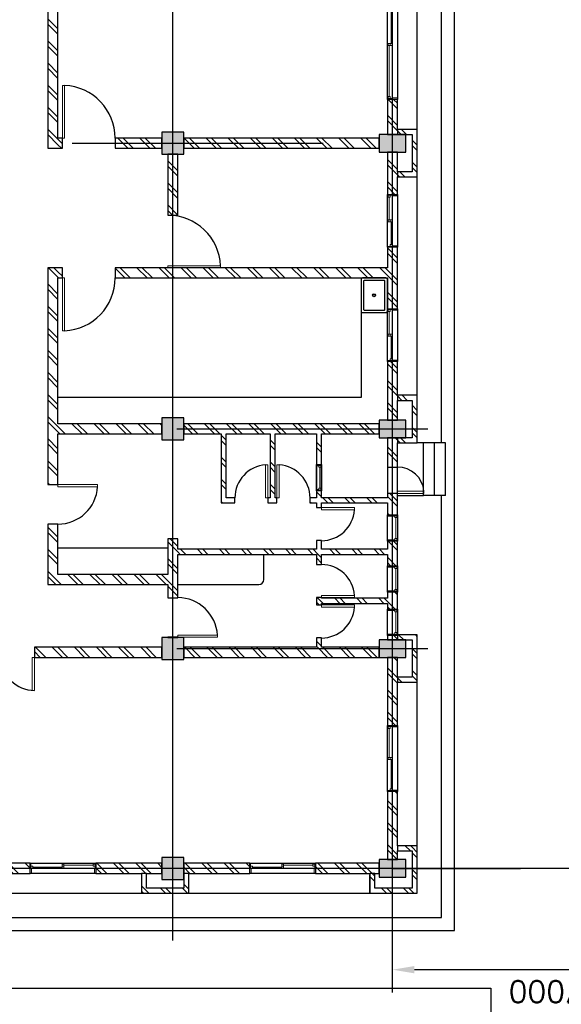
# Model space of a CAD drawing. Header units: inches. Extents: x 0 to 1544102, y 0 to 23144100.
# Tile 178 of 184: x 1179959 to 1192287, y 688229 to 710635. Entities that reach past the tile are written whole.
import ezdxf

# ---------------------------------------------------------------- set-up
doc = ezdxf.new("R2010")
doc.units = ezdxf.units.IN
doc.header["$LTSCALE"] = 1800
doc.header["$MEASUREMENT"] = 0
doc.linetypes.add('Grid Line', pattern=[22.225, 12.7, -3.175, 3.175, -3.175])
doc.linetypes.add('Overhead', pattern=[3.96875, 2.38125, -1.5875])
doc.layers.get('0').update_dxf_attribs({"color": 253})
doc.layers.add('1', color=7, linetype='Continuous')
doc.layers.add('Road Sides', color=11, linetype='Continuous')
doc.styles.add('ROMANS', font='romans.shx')
doc.dimstyles.new('SSS', dxfattribs={"dimscale": 100, "dimtxt": 2.5, "dimasz": 3, "dimexe": 0.5, "dimexo": 0.5, "dimgap": 1, "dimtad": 1, "dimdec": 0, "dimdsep": 46, "dimtxsty": 'ROMANS', "dimcen": 4, "dimdle": 1.5, "dimclrd": 1, "dimclre": 1, "dimclrt": 3, "dimadec": 0, "dimazin": 0, "dimtfac": 0.2, "dimtdec": 0, "dimtix": 1, "dimtmove": 0, "dimatfit": 3, "dimfxl": 1, "dimtolj": 1, "dimtzin": 0, "dimarcsym": 0})
pattern_1 = [(45, (-45654.37, 31662), (-251.4472, 251.4472), []), (45, (-45654.37, 32043), (-251.4472, 251.4472), [])]

# ---------------------------------------------------------------- blocks, each defined once
blk = doc.blocks.new('*D1318')
at = {"layer": 'Road Sides', "color": 1, "lineweight": -2, "transparency": 16777216}
for p, q in [((-223824, -55250), (-223306, -55250)), ((-223306, -61750), (-223306, -55750)), ((-223824, -62250), (-223306, -62250))]:
    blk.add_line(p, q, dxfattribs=at)
at = {"layer": 'Road Sides', "color": 1, "linetype": 'ByBlock', "transparency": 16777216}
for points in [[(-223389, -55750), (-223223, -55750), (-223306, -55250)], [(-223389, -61750), (-223223, -61750), (-223306, -62250)]]:
    blk.add_solid(points, dxfattribs=at)
at = {"layer": 'Road Sides', "color": 3, "linetype": 'ByBlock', "transparency": 16777216, "insert": (-223806, -58750), "char_height": 500, "attachment_point": 5, "rotation": 90, "style": 'ROMANS'}
blk.add_mtext('\\A1;7000', dxfattribs=at)
blk = doc.blocks.new('A$C4C123E30')
blk.add_line((-54000, -45050), (-54000, 90050))
blk = doc.blocks.new('A$C47285893')
for points in [[(56, -41), (56, 676, 0.414214), (21, 711), (-509, 711, 0.414214), (-544, 676), (-544, -41, 0.414214), (-509, -76), (21, -76, 0.414214)], [(0, 0), (0, 635, 0.414214), (-20, 655), (-467, 655, 0.414214), (-488, 635), (-488, 0, 0.414214), (-467, -20), (-20, -20, 0.414214)]]:
    blk.add_lwpolyline(points, format="xyb", close=True)
for radius in [33.3, 25]:
    blk.add_circle((-240, 318), radius)
blk = doc.blocks.new('M_Single-Flush - D4 -  0750 x 2100mm-341539-Level 1')
at = {"lineweight": 18}
for p, q in [((324, 57), (324, 807)), ((375, 807), (324, 807)), ((375, 57), (375, 807)), ((375, 57), (324, 57))]:
    blk.add_line(p, q, dxfattribs=at)
blk.add_arc((375, 57), 752, 93.8903, 180)
blk = doc.blocks.new('M_Single-Flush - D4 -  0750 x 2100mm-342006-Level 1')
at = {"lineweight": 18}
for p, q in [((324, -57), (324, -807)), ((375, -57), (324, -57)), ((375, -57), (375, -807)), ((375, -807), (324, -807))]:
    blk.add_line(p, q, dxfattribs=at)
blk.add_arc((375, -57), 752, 180, 266.1097)
blk = doc.blocks.new('M_Single-Flush - D3 0900 x 2100mm-346850-Level 1')
at = {"lineweight": 18}
for p, q in [((399, 115), (399, 1015)), ((450, 1015), (399, 1015)), ((450, 115), (450, 1015)), ((450, 115), (399, 115))]:
    blk.add_line(p, q, dxfattribs=at)
blk.add_arc((450, 115), 902, 93.2424, 180)
blk = doc.blocks.new('M_Single-Flush - D3 0900 x 2100mm-346452-Level 1')
at = {"lineweight": 18}
for p, q in [((399, -115), (399, -1015)), ((450, -115), (399, -115)), ((450, -115), (450, -1015)), ((450, -1015), (399, -1015))]:
    blk.add_line(p, q, dxfattribs=at)
blk.add_arc((450, -115), 902, 180, 266.7576)
blk = doc.blocks.new('M_Sliding with Trim - W4 1500 x1200mm-668826-Level 1')
at = {"lineweight": 18}
for p, q in [((-750, 115), (-730.95, 115)), ((-730.95, 115), (-730.95, 7.1)), ((-686.5, 51.55), (-730.95, 51.55)), ((-730.95, 7.1), (-718.25, 7.1)), ((-718.25, 7.1), (-686.5, 7.1)), ((-718.25, 7.1), (-718.25, -115)), ((-686.5, 7.1), (-686.5, 51.55)), ((-22.225, 29.325), (-686.5, 29.325)), ((-22.225, 96), (-22.225, 7.1)), ((22.225, 96), (-22.225, 96)), ((22.225, 51.55), (-22.225, 51.55)), ((-22.225, 7.1), (22.225, 7.1)), ((22.225, 7.1), (22.225, 96)), ((22.225, 73.775), (686.5, 73.775)), ((686.5, 96), (686.5, 51.55)), ((730.95, 96), (686.5, 96)), ((686.5, 51.55), (730.95, 51.55)), ((718.25, 7.1), (718.25, -115)), ((730.95, 7.1), (718.25, 7.1)), ((730.95, 115), (730.95, 7.1)), ((750, 115), (730.95, 115)), ((750, -115), (750, 115)), ((-718.25, -115), (-750, -115)), ((718.25, -115), (750, -115))]:
    blk.add_line(p, q, dxfattribs=at)
blk = doc.blocks.new('M_Sliding with Trim - W2 2500 x1200mm-430503-Level 1')
at = {"lineweight": 18}
for p, q in [((-1218.25, 115), (-1250, 115)), ((-1218.25, -7.1), (-1218.25, 115)), ((1218.25, 115), (1250, 115)), ((1218.25, -7.1), (1218.25, 115)), ((1250, 115), (1250, -115)), ((-1250, -115), (-1230.95, -115)), ((-1230.95, -7.1), (-1218.25, -7.1)), ((-1230.95, -115), (-1230.95, -7.1)), ((-1186.5, -51.55), (-1230.95, -51.55)), ((-1218.25, -7.1), (-1186.5, -7.1)), ((-1186.5, -7.1), (-1186.5, -51.55)), ((-22.225, -29.325), (-1186.5, -29.325)), ((-22.225, -7.1), (22.225, -7.1)), ((-22.225, -96), (-22.225, -7.1)), ((22.225, -51.55), (-22.225, -51.55)), ((22.225, -96), (-22.225, -96)), ((22.225, -7.1), (22.225, -96)), ((22.225, -73.775), (1186.5, -73.775)), ((1186.5, -51.55), (1230.95, -51.55)), ((1186.5, -96), (1186.5, -51.55)), ((1230.95, -96), (1186.5, -96)), ((1230.95, -7.1), (1218.25, -7.1)), ((1230.95, -115), (1230.95, -7.1)), ((1250, -115), (1230.95, -115))]:
    blk.add_line(p, q, dxfattribs=at)
blk = doc.blocks.new('M_Transom - V1 600 X 600-622764-Level 1')
at = {"lineweight": 18}
for p, q in [((-338.1, 115), (-319.05, 115)), ((-319.05, 51.55), (-319.05, 115)), ((-319.05, 96), (-319.05, 51.55)), ((-319.05, 96), (-274.6, 96)), ((-319.05, 51.55), (-274.6, 51.55)), ((-319.05, 51.55), (-306.35, 51.55)), ((-306.35, -115), (-306.35, 51.55)), ((-274.6, 96), (-274.6, 51.55)), ((-274.6, 73.775), (198.4, 73.775)), ((198.4, 96), (198.4, 51.55)), ((242.85, 96), (198.4, 96)), ((242.85, 51.55), (198.4, 51.55)), ((230.15, 51.55), (242.85, 51.55)), ((230.15, 51.55), (230.15, -115)), ((242.85, 51.55), (242.85, 115)), ((261.9, 115), (242.85, 115)), ((242.85, 96), (242.85, 51.55)), ((-306.35, -115), (-338.1, -115)), ((230.15, -115), (261.9, -115))]:
    blk.add_line(p, q, dxfattribs=at)
blk = doc.blocks.new('M_Single-Flush - 600 x 2100mm-623864-Level 1')
at = {"lineweight": 18}
for p, q in [((249, 115), (249, 715)), ((300, 715), (249, 715)), ((300, 115), (300, 715)), ((300, 115), (249, 115))]:
    blk.add_line(p, q, dxfattribs=at)
blk.add_arc((300, 115), 602, 94.8623, 180)
blk = doc.blocks.new('M_Double-Flush - D6 1500 x 2100mm-687799-Level 1')
at = {"lineweight": 18}
for p, q in [((-750, 865), (-699, 865)), ((-750, 115), (-750, 865)), ((-699, 115), (-699, 865)), ((699, 115), (699, 863)), ((750, 115), (750, 865)), ((-750, 115), (-699, 115)), ((750, 115), (699, 115))]:
    blk.add_line(p, q, dxfattribs=at)
for centre, start, end in [((-750, 115), 0, 90), ((750, 115), 90, 180)]:
    blk.add_arc(centre, 750, start, end)
blk = doc.blocks.new('M_Single-Flush - D5 1200 x 2100mm-680661-Level 1')
at = {"lineweight": 18}
for p, q in [((549, -115), (549, -1316)), ((600, -115), (549, -115)), ((600, -115), (600, -1316)), ((600, -1316), (549, -1316))]:
    blk.add_line(p, q, dxfattribs=at)
blk.add_arc((600, -115), 1202, 180, 267.5676)
blk = doc.blocks.new('M_Single-Flush - D5 1200 x 2100mm-680594-Level 1')
at = {"lineweight": 18}
for p, q in [((549, 115), (549, 1316)), ((600, 1316), (549, 1316)), ((600, 115), (600, 1316)), ((600, 115), (549, 115))]:
    blk.add_line(p, q, dxfattribs=at)
blk.add_arc((600, 115), 1202, 92.4324, 180)
blk = doc.blocks.new('M_Sliding with Trim - W3 1200 x1200mm-430111-Level 1')
at = {"lineweight": 18}
for p, q in [((-600, 115), (-580.95, 115)), ((-580.95, 115), (-580.95, 7.1)), ((-536.5, 51.55), (-580.95, 51.55)), ((-580.95, 7.1), (-568.25, 7.1)), ((-568.25, 7.1), (-536.5, 7.1)), ((-568.25, 7.1), (-568.25, -115)), ((-536.5, 7.1), (-536.5, 51.55)), ((-22.225, 29.325), (-536.5, 29.325)), ((-22.225, 96), (-22.225, 7.1)), ((22.225, 96), (-22.225, 96)), ((22.225, 51.55), (-22.225, 51.55)), ((-22.225, 7.1), (22.225, 7.1)), ((22.225, 7.1), (22.225, 96)), ((22.225, 73.775), (536.5, 73.775)), ((536.5, 96), (536.5, 51.55)), ((580.95, 96), (536.5, 96)), ((536.5, 51.55), (580.95, 51.55)), ((568.25, 7.1), (568.25, -115)), ((580.95, 7.1), (568.25, 7.1)), ((580.95, 115), (580.95, 7.1)), ((600, 115), (580.95, 115)), ((600, -115), (600, 115)), ((-568.25, -115), (-600, -115)), ((568.25, -115), (600, -115))]:
    blk.add_line(p, q, dxfattribs=at)
blk = doc.blocks.new('M_Transom - V1 600 X 600-763113-Level 2')
at = {"lineweight": 18}
for p, q in [((-306.35, 57.5), (-338.1, 57.5)), ((-319.05, 5.95), (-274.6, 5.95)), ((-319.05, -38.5), (-319.05, 5.95)), ((-319.05, 5.95), (-306.35, 5.95)), ((-319.05, 5.95), (-319.05, -57.5)), ((-306.35, 57.5), (-306.35, 5.95)), ((-274.6, -38.5), (-274.6, 5.95)), ((198.4, -38.5), (198.4, 5.95)), ((242.85, 5.95), (198.4, 5.95)), ((230.15, 57.5), (261.9, 57.5)), ((230.15, 5.95), (230.15, 57.5)), ((230.15, 5.95), (242.85, 5.95)), ((242.85, -38.5), (242.85, 5.95)), ((242.85, 5.95), (242.85, -57.5)), ((-338.1, -57.5), (-319.05, -57.5)), ((-319.05, -38.5), (-274.6, -38.5)), ((-274.6, -16.275), (198.4, -16.275)), ((242.85, -38.5), (198.4, -38.5)), ((261.9, -57.5), (242.85, -57.5))]:
    blk.add_line(p, q, dxfattribs=at)
blk = doc.blocks.new('A$C6CC2746C')
at = {"lineweight": 9}
h = blk.add_hatch(dxfattribs=at)
h.set_pattern_fill('FP_1', color=256, style=0, pattern_type=2)
h.set_pattern_definition(pattern_1)
h.paths.add_polyline_path([(-19106, 12004), (-19106, 12454), (-19221, 12454), (-19221, 12004)], flags=0)
h = blk.add_hatch(dxfattribs=at)
h.set_pattern_fill('FP_1', color=256, style=0, pattern_type=2)
h.set_pattern_definition(pattern_1)
h.paths.add_polyline_path([(-18256, 12339), (-18141, 12339), (-18141, 12454), (-19106, 12454), (-19106, 12339)], flags=0)
h = blk.add_hatch(dxfattribs=at)
h.set_pattern_fill('FP_1', color=256, style=0, pattern_type=2)
h.set_pattern_definition(pattern_1)
h.paths.add_polyline_path([(-18141, 12004), (-18141, 12339), (-18256, 12339), (-18256, 12004)], flags=0)
h = blk.add_hatch(dxfattribs=at)
h.set_pattern_fill('FP_1', color=256, style=0, pattern_type=2)
h.set_pattern_definition(pattern_1)
h.paths.add_polyline_path([(-13056, 12004), (-13056, 12454), (-13171, 12454), (-13171, 12004)], flags=0)
h = blk.add_hatch(dxfattribs=at)
h.set_pattern_fill('FP_1', color=256, style=0, pattern_type=2)
h.set_pattern_definition(pattern_1)
h.paths.add_polyline_path([(-12206, 12339), (-12091, 12339), (-12091, 12454), (-13056, 12454), (-13056, 12339), (-12563, 12339)], flags=0)
h = blk.add_hatch(dxfattribs=at)
h.set_pattern_fill('FP_1', color=256, style=0, pattern_type=2)
h.set_pattern_definition(pattern_1)
h.paths.add_polyline_path([(-12091, 12004), (-12091, 12339), (-12206, 12339), (-12206, 12004)], flags=0)
h = blk.add_hatch(dxfattribs=at)
h.set_pattern_fill('FP_1', color=256, style=0, pattern_type=2)
h.set_pattern_definition(pattern_1)
h.paths.add_polyline_path([(-7606, 12004), (-7606, 12454), (-7721, 12454), (-7721, 12004), (-7706, 12004)], flags=0)
h = blk.add_hatch(dxfattribs=at)
h.set_pattern_fill('FP_1', color=256, style=0, pattern_type=2)
h.set_pattern_definition(pattern_1)
h.paths.add_polyline_path([(-6756, 12339), (-6641, 12339), (-6641, 12454), (-7606, 12454), (-7606, 12339), (-7197, 12339)], flags=0)
h = blk.add_hatch(dxfattribs=at)
h.set_pattern_fill('FP_1', color=256, style=0, pattern_type=2)
h.set_pattern_definition(pattern_1)
h.paths.add_polyline_path([(-6641, 12004), (-6641, 12339), (-6756, 12339), (-6756, 12004)], flags=0)
h = blk.add_hatch(dxfattribs=at)
h.set_pattern_fill('FP_1', color=256, style=0, pattern_type=2)
h.set_pattern_definition(pattern_1)
h.paths.add_polyline_path([(-1956, 12339), (-1956, 12454), (-2921, 12454), (-2921, 12339), (-2806, 12339)], flags=0)
h = blk.add_hatch(dxfattribs=at)
h.set_pattern_fill('FP_1', color=256, style=0, pattern_type=2)
h.set_pattern_definition(pattern_1)
h.paths.add_polyline_path([(-2806, 12004), (-2806, 12339), (-2921, 12339), (-2921, 12004)], flags=0)
h = blk.add_hatch(dxfattribs=at)
h.set_pattern_fill('FP_1', color=256, style=0, pattern_type=2)
h.set_pattern_definition(pattern_1)
h.paths.add_polyline_path([(-1841, 11374), (-1841, 12454), (-1956, 12454), (-1956, 11374)], flags=0)
for points in [[(-18706, 11589), (-18706, 12189), (-19106, 12189), (-19106, 11589)], [(-12606, 11589), (-12206, 11589), (-12206, 12189), (-12606, 12189)], [(-7206, 11589), (-7206, 12189), (-7606, 12189), (-7606, 11589)], [(-2206, 11589), (-2206, 12189), (-2606, 12189), (-2606, 11589)], [(-19156, 6639), (-18656, 6639), (-18656, 7139), (-19156, 7139)], [(-12156, 6639), (-12156, 7139), (-12656, 7139), (-12656, 6639)], [(-7156, 6639), (-7156, 7139), (-7656, 7139), (-7656, 6639)], [(-2156, 6639), (-2156, 7139), (-2656, 7139), (-2656, 6639)]]:
    blk.add_hatch(color=256).paths.add_polyline_path(points, flags=0)
h = blk.add_hatch(dxfattribs=at)
h.set_pattern_fill('FP_1', color=256, style=0, pattern_type=2)
h.set_pattern_definition(pattern_1)
h.paths.add_polyline_path([(-19106, 11774), (-19106, 12004), (-19906, 12004), (-19906, 11774)], flags=0)
h.paths.add_polyline_path([(-22406, 11774), (-22406, 12004), (-23206, 12004), (-23206, 11774)], flags=0)
h = blk.add_hatch(dxfattribs=at)
h.set_pattern_fill('FP_1', color=256, style=0, pattern_type=2)
h.set_pattern_definition(pattern_1)
h.paths.add_polyline_path([(-12606, 11774), (-12606, 12004), (-13941, 12004), (-13941, 11774), (-13458, 11774)], flags=0)
h.paths.add_polyline_path([(-15246, 11774), (-15141, 11774), (-15141, 12004), (-16541, 12004), (-16541, 11774), (-15841, 11774)], flags=0)
h.paths.add_polyline_path([(-17741, 11774), (-17741, 12004), (-18706, 12004), (-18706, 11774)], flags=0)
h = blk.add_hatch(dxfattribs=at)
h.set_pattern_fill('FP_1', color=256, style=0, pattern_type=2)
h.set_pattern_definition(pattern_1)
h.paths.add_polyline_path([(-7706, 11774), (-7606, 11774), (-7606, 12004), (-7706, 12004)], flags=0)
h.paths.add_polyline_path([(-8551, 11774), (-8306, 11774), (-8306, 12004), (-8692, 12004), (-8692, 11774)], flags=0)
h.paths.add_polyline_path([(-9551, 11774), (-9292, 11774), (-9292, 12004), (-9850, 12004), (-9850, 11774), (-9666, 11774)], flags=0)
h.paths.add_polyline_path([(-10721, 11774), (-10450, 11774), (-10450, 12004), (-10936, 12004), (-10936, 11774), (-10836, 11774)], flags=0)
h.paths.add_polyline_path([(-11536, 11774), (-11536, 12004), (-12206, 12004), (-12206, 11774), (-11669, 11774)], flags=0)
h = blk.add_hatch(dxfattribs=at)
h.set_pattern_fill('FP_1', color=256, style=0, pattern_type=2)
h.set_pattern_definition(pattern_1)
h.paths.add_polyline_path([(-2606, 11774), (-2606, 12004), (-4156, 12004), (-4156, 11774)], flags=0)
h.paths.add_polyline_path([(-5656, 11774), (-5656, 12004), (-7206, 12004), (-7206, 11774), (-6303, 11774)], flags=0)
h = blk.add_hatch(dxfattribs=at)
h.set_pattern_fill('FP_1', color=256, style=0, pattern_type=2)
h.set_pattern_definition(pattern_1)
h.paths.add_polyline_path([(-15841, 4274), (-15841, 4374), (-16071, 4374), (-16071, 4274)], flags=0)
h.paths.add_polyline_path([(-16071, 5574), (-15841, 5574), (-15841, 11774), (-16071, 11774), (-16071, 6774)], flags=0)
h = blk.add_hatch(dxfattribs=at)
h.set_pattern_fill('FP_1', color=256, style=0, pattern_type=2)
h.set_pattern_definition(pattern_1)
h.paths.add_polyline_path([(-10836, 10274), (-10721, 10274), (-10721, 11774), (-10836, 11774), (-10836, 11515)], flags=0)
h = blk.add_hatch(dxfattribs=at)
h.set_pattern_fill('FP_1', color=256, style=0, pattern_type=2)
h.set_pattern_definition(pattern_1)
h.paths.add_polyline_path([(-9551, 7004), (-9551, 11774), (-9666, 11774), (-9666, 7004)], flags=0)
h = blk.add_hatch(dxfattribs=at)
h.set_pattern_fill('FP_1', color=256, style=0, pattern_type=2)
h.set_pattern_definition(pattern_1)
h.paths.add_polyline_path([(-8436, 10274), (-8436, 11774), (-8551, 11774), (-8551, 10274)], flags=0)
h = blk.add_hatch(dxfattribs=at)
h.set_pattern_fill('FP_1', color=256, style=0, pattern_type=2)
h.set_pattern_definition(pattern_1)
h.paths.add_polyline_path([(-19021, 7139), (-18791, 7139), (-18791, 11589), (-19021, 11589), (-19021, 8306)], flags=0)
h = blk.add_hatch(dxfattribs=at)
h.set_pattern_fill('FP_1', color=256, style=0, pattern_type=2)
h.set_pattern_definition(pattern_1)
h.paths.add_polyline_path([(-12291, 7139), (-12291, 11589), (-12521, 11589), (-12521, 7139)], flags=0)
h = blk.add_hatch(dxfattribs=at)
h.set_pattern_fill('FP_1', color=256, style=0, pattern_type=2)
h.set_pattern_definition(pattern_1)
h.paths.add_polyline_path([(-7436, 7139), (-7206, 7139), (-7206, 11589), (-7436, 11589), (-7436, 8306)], flags=0)
h = blk.add_hatch(dxfattribs=at)
h.set_pattern_fill('FP_1', color=256, style=0, pattern_type=2)
h.set_pattern_definition(pattern_1)
h.paths.add_polyline_path([(-2521, 7139), (-2291, 7139), (-2291, 8639), (-2521, 8639), (-2521, 8306)], flags=0)
h.paths.add_polyline_path([(-2291, 10139), (-2291, 11589), (-2521, 11589), (-2521, 10139)], flags=0)
h = blk.add_hatch(dxfattribs=at)
h.set_pattern_fill('FP_1', color=256, style=0, pattern_type=2)
h.set_pattern_definition(pattern_1)
h.paths.add_polyline_path([(-1956, 11374), (-1956, 11489), (-2291, 11489), (-2291, 11374)], flags=0)
h = blk.add_hatch(dxfattribs=at)
h.set_pattern_fill('FP_1', color=256, style=0, pattern_type=2)
h.set_pattern_definition(pattern_1)
h.paths.add_polyline_path([(-10996, 10274), (-10996, 10159), (-10836, 10159), (-10836, 10274)])
h.paths.add_polyline_path([(-11596, 10159), (-11596, 10274), (-12291, 10274), (-12291, 10159)])
h = blk.add_hatch(dxfattribs=at)
h.set_pattern_fill('FP_1', color=256, style=0, pattern_type=2)
h.set_pattern_definition(pattern_1)
h.paths.add_polyline_path([(-10721, 7986), (-10721, 8303), (-10836, 8303), (-10836, 7986)], flags=0)
h.paths.add_polyline_path([(-10721, 9053), (-10721, 9260), (-10836, 9260), (-10836, 9053)], flags=0)
h.paths.add_polyline_path([(-10774, 10010), (-10721, 10010), (-10721, 10274), (-10836, 10274), (-10836, 10010)], flags=0)
h = blk.add_hatch(dxfattribs=at)
h.set_pattern_fill('FP_1', color=256, style=0, pattern_type=2)
h.set_pattern_definition(pattern_1)
h.paths.add_polyline_path([(-9666, 10159), (-9666, 10274), (-9865, 10274), (-9865, 10159)], flags=0)
h.paths.add_polyline_path([(-10721, 10159), (-10615, 10159), (-10615, 10274), (-10721, 10274)], flags=0)
h = blk.add_hatch(dxfattribs=at)
h.set_pattern_fill('FP_1', color=256, style=0, pattern_type=2)
h.set_pattern_definition(pattern_1)
h.paths.add_polyline_path([(-7436, 10159), (-7436, 10274), (-7650, 10274), (-7650, 10159)], flags=0)
h.paths.add_polyline_path([(-8567, 10159), (-8400, 10159), (-8400, 10274), (-8567, 10274)], flags=0)
h.paths.add_polyline_path([(-9317, 10159), (-9317, 10274), (-9551, 10274), (-9551, 10159)], flags=0)
h = blk.add_hatch(dxfattribs=at)
h.set_pattern_fill('FP_1', color=256, style=0, pattern_type=2)
h.set_pattern_definition(pattern_1)
h.paths.add_polyline_path([(-10836, 9101), (-10836, 9216), (-12291, 9216), (-12291, 9101), (-11669, 9101)], flags=0)
h = blk.add_hatch(dxfattribs=at)
h.set_pattern_fill('FP_1', color=256, style=0, pattern_type=2)
h.set_pattern_definition(pattern_1)
h.paths.add_polyline_path([(-10836, 7986), (-10836, 8101), (-12291, 8101), (-12291, 7986), (-11669, 7986)], flags=0)
h = blk.add_hatch(dxfattribs=at)
h.set_pattern_fill('FP_1', color=256, style=0, pattern_type=2)
h.set_pattern_definition(pattern_1)
h.paths.add_polyline_path([(-1956, 7139), (-1841, 7139), (-1841, 7254), (-2291, 7254), (-2291, 7139)], flags=0)
h = blk.add_hatch(dxfattribs=at)
h.set_pattern_fill('FP_1', color=256, style=0, pattern_type=2)
h.set_pattern_definition(pattern_1)
h.paths.add_polyline_path([(-18656, 6774), (-17271, 6774), (-17271, 7004), (-18656, 7004)])
h = blk.add_hatch(dxfattribs=at)
h.set_pattern_fill('FP_1', color=256, style=0, pattern_type=2)
h.set_pattern_definition(pattern_1)
h.paths.add_polyline_path([(-7656, 6774), (-7656, 7004), (-7664, 7004), (-7664, 6774)], flags=0)
h.paths.add_polyline_path([(-8986, 6774), (-8564, 6774), (-8564, 7004), (-9906, 7004), (-9906, 6774), (-9094, 6774)], flags=0)
h = blk.add_hatch(dxfattribs=at)
h.set_pattern_fill('FP_1', color=256, style=0, pattern_type=2)
h.set_pattern_definition(pattern_1)
h.paths.add_polyline_path([(-1841, 6174), (-1841, 7139), (-1956, 7139), (-1956, 6174)], flags=0)
h = blk.add_hatch(dxfattribs=at)
h.set_pattern_fill('FP_1', color=256, style=0, pattern_type=2)
h.set_pattern_definition(pattern_1)
h.paths.add_polyline_path([(-8864, 4274), (-8864, 6774), (-9094, 6774), (-9094, 4274), (-8986, 4274)], flags=0)
h = blk.add_hatch(dxfattribs=at)
h.set_pattern_fill('FP_1', color=256, style=0, pattern_type=2)
h.set_pattern_definition(pattern_1)
h.paths.add_polyline_path([(-18791, 4274), (-18791, 4374), (-19021, 4374), (-19021, 4274), (-18824, 4274)], flags=0)
h.paths.add_polyline_path([(-19021, 5574), (-18791, 5574), (-18791, 6639), (-19021, 6639)], flags=0)
h = blk.add_hatch(dxfattribs=at)
h.set_pattern_fill('FP_1', color=256, style=0, pattern_type=2)
h.set_pattern_definition(pattern_1)
h.paths.add_polyline_path([(-12291, 4274), (-12291, 6639), (-12521, 6639), (-12521, 4274)], flags=0)
h = blk.add_hatch(dxfattribs=at)
h.set_pattern_fill('FP_1', color=256, style=0, pattern_type=2)
h.set_pattern_definition(pattern_1)
h.paths.add_polyline_path([(-7206, 2139), (-7206, 2239), (-7436, 2239), (-7436, 2139)], flags=0)
h.paths.add_polyline_path([(-7206, 3739), (-7206, 6639), (-7436, 6639), (-7436, 3739)], flags=0)
h = blk.add_hatch(dxfattribs=at)
h.set_pattern_fill('FP_1', color=256, style=0, pattern_type=2)
h.set_pattern_definition(pattern_1)
h.paths.add_polyline_path([(-2291, 2139), (-2291, 3639), (-2521, 3639), (-2521, 2139)], flags=0)
h.paths.add_polyline_path([(-2291, 5139), (-2291, 6639), (-2521, 6639), (-2521, 5139)], flags=0)
h = blk.add_hatch(dxfattribs=at)
h.set_pattern_fill('FP_1', color=256, style=0, pattern_type=2)
h.set_pattern_definition(pattern_1)
h.paths.add_polyline_path([(-1956, 6174), (-1956, 6289), (-2291, 6289), (-2291, 6174)], flags=0)
h = blk.add_hatch(dxfattribs=at)
h.set_pattern_fill('FP_1', color=256, style=0, pattern_type=2)
h.set_pattern_definition(pattern_1)
h.paths.add_polyline_path([(-18824, 4044), (-18791, 4044), (-18791, 4274), (-25651, 4274), (-25651, 4044), (-22402, 4044)], flags=0)
h = blk.add_hatch(dxfattribs=at)
h.set_pattern_fill('FP_1', color=256, style=0, pattern_type=2)
h.set_pattern_definition(pattern_1)
h.paths.add_polyline_path([(-12291, 4044), (-12291, 4274), (-16071, 4274), (-16071, 4044), (-15246, 4044)], flags=0)
h = blk.add_hatch(dxfattribs=at)
h.set_pattern_fill('FP_1', color=256, style=0, pattern_type=2)
h.set_pattern_definition(pattern_1)
h.paths.add_polyline_path([(-8864, 4044), (-8864, 4274), (-10242, 4274), (-10242, 4044), (-8986, 4044)], flags=0)
h.paths.add_polyline_path([(-11142, 4044), (-11142, 4274), (-12291, 4274), (-12291, 4044), (-11669, 4044)], flags=0)
at = {"linetype": 'Grid Line'}
for p, q in [((-2406, 13813), (-2406, -21597)), ((-12406, -21597), (-12406, 12787)), ((-18906, -23976), (-18906, 12754)), ((-7406, -21597), (-7406, 12760)), ((422, 11889), (-46234, 11889)), ((-768, 6889), (-45299, 6889))]:
    blk.add_line(p, q, dxfattribs=at)
for p, q in [((-991, 13304), (-45821, 13304)), ((-991, -20528), (-991, 13304)), ((-12091, 13004), (-28671, 13004)), ((-10891, 13096), (-12091, 13096)), ((-12091, 13096), (-12091, 12846)), ((-10891, 13096), (-10891, 12846)), ((-1291, 13004), (-10891, 13004)), ((-1291, 845), (-1291, 13004)), ((-12091, 12846), (-12091, 12596)), ((-10891, 12846), (-12091, 12846)), ((-10891, 12846), (-10891, 12596)), ((-12091, 12596), (-12091, 12454)), ((-10891, 12596), (-12091, 12596)), ((-10891, 12596), (-12091, 12596)), ((-10891, 12004), (-10891, 12596)), ((-19221, 12454), (-22641, 12454)), ((-13171, 12454), (-18141, 12454)), ((-2921, 12454), (-6641, 12454)), ((-18706, 12189), (-19106, 12189)), ((-19106, 12189), (-19106, 11589)), ((-18706, 11589), (-18706, 12189)), ((-12206, 12189), (-12606, 12189)), ((-12606, 12189), (-12606, 11589)), ((-12206, 11589), (-12206, 12189)), ((-7206, 12189), (-7606, 12189)), ((-7606, 12189), (-7606, 11589)), ((-7206, 11589), (-7206, 12189)), ((-2206, 12189), (-2606, 12189)), ((-2606, 12189), (-2606, 11589)), ((-2206, 11589), (-2206, 12189)), ((-22406, 12004), (-19906, 12004)), ((-19221, 12004), (-19106, 12004)), ((-18256, 12004), (-18141, 12004)), ((-17741, 12004), (-16541, 12004)), ((-15141, 12004), (-13941, 12004)), ((-13171, 12004), (-13056, 12004)), ((-12206, 12004), (-12091, 12004)), ((-10936, 12004), (-11536, 12004)), ((-11536, 11996), (-10936, 11996)), ((-10450, 12004), (-9850, 12004)), ((-9292, 12004), (-8692, 12004)), ((-8306, 12004), (-7721, 12004)), ((-7706, 12004), (-7606, 12004)), ((-6756, 12004), (-6641, 12004)), ((-5656, 12004), (-4156, 12004)), ((-2921, 12004), (-2806, 12004)), ((-19906, 11774), (-22406, 11774)), ((-16541, 11774), (-17741, 11774)), ((-13941, 11774), (-15141, 11774)), ((-11536, 11774), (-10936, 11774)), ((-9850, 11774), (-10450, 11774)), ((-8692, 11774), (-9292, 11774)), ((-7706, 11774), (-8306, 11774)), ((-4156, 11774), (-5656, 11774)), ((-19106, 11589), (-18706, 11589)), ((-12606, 11589), (-12206, 11589)), ((-7606, 11589), (-7206, 11589)), ((-2606, 11589), (-2206, 11589)), ((-2291, 11489), (-2291, 11374)), ((-1841, 11374), (-2256, 11374)), ((-1841, 7254), (-1841, 11374)), ((-11596, 10274), (-10996, 10274)), ((-10996, 10159), (-11596, 10159)), ((-2521, 8639), (-2521, 10139)), ((-2291, 10139), (-2291, 8639)), ((-8979, 8959), (-9551, 8959)), ((-8864, 7004), (-8864, 8844)), ((-2291, 7254), (-2291, 7139)), ((-18656, 7139), (-19156, 7139)), ((-19156, 7139), (-19156, 6639)), ((-18656, 6639), (-18656, 7139)), ((-12156, 7139), (-12656, 7139)), ((-12656, 7139), (-12656, 6639)), ((-12156, 6639), (-12156, 7139)), ((-7156, 7139), (-7656, 7139)), ((-7656, 7139), (-7656, 6639)), ((-7156, 6639), (-7156, 7139)), ((-2156, 7139), (-2656, 7139)), ((-2656, 7139), (-2656, 6639)), ((-2156, 6639), (-2156, 7139)), ((-9694, 6774), (-9694, 4274)), ((-19156, 6639), (-18656, 6639)), ((-12656, 6639), (-12156, 6639)), ((-7656, 6639), (-7156, 6639)), ((-2656, 6639), (-2156, 6639)), ((-2291, 6289), (-2291, 6174)), ((-1841, 2254), (-1841, 6174)), ((-2521, 3639), (-2521, 5139)), ((-2291, 5139), (-2291, 3639))]:
    blk.add_line(p, q)
at = {"linetype": 'Overhead'}
for p, q in [((-10891, 13096), (-12091, 13096)), ((-10891, 12846), (-12091, 12846))]:
    blk.add_line(p, q, dxfattribs=at)
at = {"lineweight": 25}
for p, q in [((-19221, 12454), (-19221, 12004)), ((-18141, 12454), (-19221, 12454)), ((-19106, 11774), (-19106, 12339)), ((-19106, 12339), (-18256, 12339)), ((-18256, 12339), (-18256, 12004)), ((-18141, 12004), (-18141, 12454)), ((-13171, 12454), (-13171, 12004)), ((-12091, 12454), (-13171, 12454)), ((-13056, 12004), (-13056, 12339)), ((-13056, 12339), (-12206, 12339)), ((-12206, 12339), (-12206, 11774)), ((-12091, 12004), (-12091, 12454)), ((-7721, 12454), (-7721, 12004)), ((-6641, 12454), (-7721, 12454)), ((-7606, 11774), (-7606, 12339)), ((-7606, 12339), (-6756, 12339)), ((-6756, 12339), (-6756, 12004)), ((-6641, 12004), (-6641, 12454)), ((-1841, 12454), (-2921, 12454)), ((-2921, 12454), (-2921, 12004)), ((-2806, 12339), (-1956, 12339)), ((-2806, 12004), (-2806, 12339)), ((-1956, 12339), (-1956, 11489)), ((-1841, 11374), (-1841, 12454)), ((-19221, 12004), (-19906, 12004)), ((-19906, 12004), (-19906, 11774)), ((-18256, 12004), (-18706, 12004)), ((-18706, 12004), (-18706, 11774)), ((-17741, 12004), (-18141, 12004)), ((-17741, 11774), (-17741, 12004)), ((-15141, 12004), (-16541, 12004)), ((-16541, 12004), (-16541, 11774)), ((-15141, 11774), (-15141, 12004)), ((-13171, 12004), (-13941, 12004)), ((-13941, 12004), (-13941, 11774)), ((-12606, 12004), (-13056, 12004)), ((-12606, 11774), (-12606, 12004)), ((-11536, 12004), (-12091, 12004)), ((-11536, 11774), (-11536, 12004)), ((-10450, 12004), (-10936, 12004)), ((-10936, 12004), (-10936, 11774)), ((-10450, 11774), (-10450, 12004)), ((-9292, 12004), (-9850, 12004)), ((-9850, 12004), (-9850, 11774)), ((-9292, 11774), (-9292, 12004)), ((-8306, 12004), (-8692, 12004)), ((-8692, 12004), (-8692, 11774)), ((-8306, 11774), (-8306, 12004)), ((-7721, 12004), (-7706, 12004)), ((-7706, 12004), (-7706, 11774)), ((-6756, 12004), (-7206, 12004)), ((-7206, 12004), (-7206, 11774)), ((-5656, 12004), (-6641, 12004)), ((-5656, 11774), (-5656, 12004)), ((-2921, 12004), (-4156, 12004)), ((-4156, 12004), (-4156, 11774)), ((-2606, 12004), (-2806, 12004)), ((-2606, 11774), (-2606, 12004)), ((-19906, 11774), (-19106, 11774)), ((-18706, 11774), (-17741, 11774)), ((-16541, 11774), (-16071, 11774)), ((-16071, 11774), (-16071, 5574)), ((-15841, 11774), (-15141, 11774)), ((-15841, 5574), (-15841, 11774)), ((-13941, 11774), (-12606, 11774)), ((-12206, 11774), (-11536, 11774)), ((-10936, 11774), (-10836, 11774)), ((-10836, 11774), (-10836, 10274)), ((-10721, 11774), (-10450, 11774)), ((-10721, 10274), (-10721, 11774)), ((-9850, 11774), (-9666, 11774)), ((-9666, 11774), (-9666, 10274)), ((-9551, 11774), (-9292, 11774)), ((-9551, 10274), (-9551, 11774)), ((-8692, 11774), (-8551, 11774)), ((-8551, 11774), (-8551, 10274)), ((-8436, 11774), (-8306, 11774)), ((-8436, 10274), (-8436, 11774)), ((-7706, 11774), (-7606, 11774)), ((-7206, 11774), (-5656, 11774)), ((-4156, 11774), (-2606, 11774)), ((-19021, 11589), (-19021, 7139)), ((-18791, 11589), (-19021, 11589)), ((-18791, 7139), (-18791, 11589)), ((-12521, 11589), (-12521, 7139)), ((-12291, 11589), (-12521, 11589)), ((-12291, 10274), (-12291, 11589)), ((-7436, 11589), (-7436, 10274)), ((-7206, 11589), (-7436, 11589)), ((-7206, 7139), (-7206, 11589)), ((-2521, 11589), (-2521, 10139)), ((-2291, 11589), (-2521, 11589)), ((-2291, 11489), (-2291, 11589)), ((-1956, 11489), (-2291, 11489)), ((-2291, 10139), (-2291, 11374)), ((-2291, 11374), (-1841, 11374)), ((-15841, 11174), (-13121, 11174)), ((-13121, 11174), (-13121, 4274)), ((-10836, 10274), (-12291, 10274)), ((-12291, 9216), (-12291, 10159)), ((-12291, 10159), (-10836, 10159)), ((-11596, 10159), (-11596, 10274)), ((-10996, 10274), (-10996, 10159)), ((-10836, 10159), (-10836, 10010)), ((-10615, 10274), (-10721, 10274)), ((-10721, 10010), (-10721, 10159)), ((-10721, 10159), (-10615, 10159)), ((-10615, 10159), (-10615, 10274)), ((-9666, 10274), (-9865, 10274)), ((-9865, 10274), (-9865, 10159)), ((-9865, 10159), (-9666, 10159)), ((-9666, 10159), (-9666, 7004)), ((-9317, 10274), (-9551, 10274)), ((-9551, 10159), (-9317, 10159)), ((-9551, 7004), (-9551, 10159)), ((-9317, 10159), (-9317, 10274)), ((-8551, 10274), (-8567, 10274)), ((-8567, 10274), (-8567, 10159)), ((-8567, 10159), (-8400, 10159)), ((-8400, 10274), (-8436, 10274)), ((-8400, 10159), (-8400, 10274)), ((-7436, 10274), (-7650, 10274)), ((-7650, 10274), (-7650, 10159)), ((-7650, 10159), (-7436, 10159)), ((-7436, 10159), (-7436, 7139)), ((-2521, 10139), (-2291, 10139)), ((-10836, 10010), (-10721, 10010)), ((-10836, 9216), (-12291, 9216)), ((-10836, 9260), (-10836, 9216)), ((-10721, 9260), (-10836, 9260)), ((-10721, 9053), (-10721, 9260)), ((-12291, 8101), (-12291, 9101)), ((-12291, 9101), (-10836, 9101)), ((-10836, 9101), (-10836, 9053)), ((-10836, 9053), (-10721, 9053)), ((-2521, 8639), (-2521, 7139)), ((-2291, 8639), (-2521, 8639)), ((-2291, 7254), (-2291, 8639)), ((-10836, 8303), (-10836, 8101)), ((-10721, 8303), (-10836, 8303)), ((-10721, 7986), (-10721, 8303)), ((-10836, 8101), (-12291, 8101)), ((-12291, 7139), (-12291, 7986)), ((-12291, 7986), (-10721, 7986)), ((-1841, 7254), (-2291, 7254)), ((-1841, 6174), (-1841, 7254)), ((-19021, 7139), (-18791, 7139)), ((-17271, 7004), (-18656, 7004)), ((-18656, 7004), (-18656, 6774)), ((-17271, 6774), (-17271, 7004)), ((-12521, 7139), (-12291, 7139)), ((-9666, 7004), (-9906, 7004)), ((-9906, 7004), (-9906, 6774)), ((-8564, 7004), (-9551, 7004)), ((-8564, 6774), (-8564, 7004)), ((-7656, 7004), (-7664, 7004)), ((-7664, 7004), (-7664, 6774)), ((-7656, 6774), (-7656, 7004)), ((-7436, 7139), (-7206, 7139)), ((-2521, 7139), (-1956, 7139)), ((-1956, 7139), (-1956, 6289)), ((-18656, 6774), (-17271, 6774)), ((-9906, 6774), (-9094, 6774)), ((-9094, 6774), (-9094, 4274)), ((-8864, 4044), (-8864, 6774)), ((-8864, 6774), (-8564, 6774)), ((-7664, 6774), (-7656, 6774)), ((-19021, 6639), (-19021, 5574)), ((-18791, 6639), (-19021, 6639)), ((-18791, 5574), (-18791, 6639)), ((-12291, 6639), (-12521, 6639)), ((-12521, 6639), (-12521, 4274)), ((-12291, 4274), (-12291, 6639)), ((-7436, 6639), (-7436, 3739)), ((-7206, 6639), (-7436, 6639)), ((-7206, 3739), (-7206, 6639)), ((-2521, 6639), (-2521, 5139)), ((-2291, 6639), (-2521, 6639)), ((-2291, 6289), (-2291, 6639)), ((-1956, 6289), (-2291, 6289)), ((-2291, 5139), (-2291, 6174)), ((-2291, 6174), (-1841, 6174)), ((-19021, 5574), (-18791, 5574)), ((-16071, 5574), (-15841, 5574)), ((-2521, 5139), (-2291, 5139)), ((-19021, 4274), (-23291, 4274)), ((-19021, 4374), (-19021, 4274)), ((-18791, 4374), (-19021, 4374)), ((-18791, 4044), (-18791, 4374)), ((-16071, 4374), (-16071, 4044)), ((-15841, 4374), (-16071, 4374)), ((-15841, 4274), (-15841, 4374)), ((-12521, 4274), (-15841, 4274)), ((-11142, 4274), (-12291, 4274)), ((-11142, 4044), (-11142, 4274)), ((-9094, 4274), (-10242, 4274)), ((-10242, 4274), (-10242, 4044)), ((-25651, 4044), (-18791, 4044)), ((-16071, 4044), (-11142, 4044)), ((-10242, 4044), (-8864, 4044)), ((-7436, 3739), (-7206, 3739)), ((-2521, 3639), (-2521, 2139)), ((-2291, 3639), (-2521, 3639)), ((-2291, 2254), (-2291, 3639))]:
    blk.add_line(p, q, dxfattribs=at)
blk.add_arc((-8979, 8844), 115, 0, 90)
for name, p in [('M_Single-Flush - 600 x 2100mm-623864-Level 1', (-11236, 11889)), ('M_Sliding with Trim - W2 2500 x1200mm-430503-Level 1', (-21156, 11889)), ('M_Transom - V1 600 X 600-622764-Level 1', (-10112, 11889)), ('M_Transom - V1 600 X 600-622764-Level 1', (-8954, 11889)), ('M_Transom - V1 600 X 600-622764-Level 1', (-7968, 11889)), ('M_Single-Flush - D4 -  0750 x 2100mm-341539-Level 1', (-8942, 10216)), ('M_Single-Flush - D5 1200 x 2100mm-680594-Level 1', (-16669, 6659)), ('M_Single-Flush - D3 0900 x 2100mm-346850-Level 1', (-8114, 6889))]:
    blk.add_blockref(name, p)
for name, p, rotation in [('M_Sliding with Trim - W3 1200 x1200mm-430111-Level 1', (-17141, 11889), 180), ('M_Sliding with Trim - W3 1200 x1200mm-430111-Level 1', (-14541, 11889), 180), ('M_Sliding with Trim - W4 1500 x1200mm-668826-Level 1', (-4906, 11889), 180), ('M_Single-Flush - D4 -  0750 x 2100mm-342006-Level 1', (-10240, 10216), 180), ('M_Single-Flush - D4 -  0750 x 2100mm-342006-Level 1', (-8025, 10216), 180), ('M_Transom - V1 600 X 600-763113-Level 2', (-11334, 10216), 180), ('M_Sliding with Trim - W4 1500 x1200mm-668826-Level 1', (-2406, 9389), 90), ('M_Single-Flush - D4 -  0750 x 2100mm-342006-Level 1', (-10779, 9635), 270), ('M_Single-Flush - D4 -  0750 x 2100mm-341539-Level 1', (-10779, 8678), 90), ('M_Single-Flush - D5 1200 x 2100mm-680661-Level 1', (-18906, 4974), 270), ('M_Single-Flush - D5 1200 x 2100mm-680594-Level 1', (-15956, 4974), 270), ('M_Single-Flush - D3 0900 x 2100mm-346452-Level 1', (-10692, 4159), 180), ('M_Sliding with Trim - W4 1500 x1200mm-668826-Level 1', (-2406, 4389), 90), ('M_Double-Flush - D6 1500 x 2100mm-687799-Level 1', (-7321, 2989), 270)]:
    blk.add_blockref(name, p, dxfattribs=dict(rotation=rotation))
at = {"ltscale": 500, "rotation": 270}
blk.add_blockref('A$C47285893', (-15765, 11230), dxfattribs=at)
blk = doc.blocks.new('key plan')
at = {"color": 3, "linetype": 'ByBlock'}
blk.add_line((-221000, -55250), (-221000, -58161.9), dxfattribs=at)
at = {"layer": '1', "color": 161, "linetype": 'ByBlock'}
blk.add_lwpolyline([(-223722.7, -40166.9), (-223722.7, -57484.7), (-231179.5, -57484.7), (-231179.5, -40166.9)], close=True, dxfattribs=at)
at = {"layer": 'Road Sides', "color": 161, "linetype": 'ByBlock'}
dim = blk.add_linear_dim(base=(-223305.9, -55250), p1=(-223823.9, -62250), p2=(-223823.9, -55250), angle=90, dimstyle='SSS', override={"dimscale": 5000, "dimtxt": 0.1, "dimasz": 0.1, "dimexe": 0, "dimexo": 0, "dimgap": 0.05, "dimfxl": 0.18, "dimarcsym": 1}, dxfattribs=at)
dim.commit()
dim.dimension.update_dxf_attribs({"geometry": '*D1318', "text_midpoint": (-223805.9, -58750)})
at = {"linetype": 'ByBlock'}
blk.add_leader([(-221000, -62250), (-227451.1, -58810.1), (-227451.1, -56691.1)], dimstyle='SSS', override={"dimscale": 5000, "dimasz": 0.25, "dimgap": 1, "dimtad": 0, "dimfxl": 0.18, "dimarcsym": 1}, dxfattribs=at)
at = {"ltscale": 100, "rotation": 180}
blk.add_blockref('A$C6CC2746C', (-223406.1, -43361), dxfattribs=at)
at = {"linetype": 'ByBlock'}
blk.add_blockref('A$C4C123E30', (-167000, -145500), dxfattribs=at)

msp = doc.modelspace()

# ---------------------------------------------------------------- block references
at = {"rotation": 89.99999999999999}
msp.add_blockref('key plan', (1133194.68, 912322.72), dxfattribs=at)

doc.saveas('drawing.dxf')
